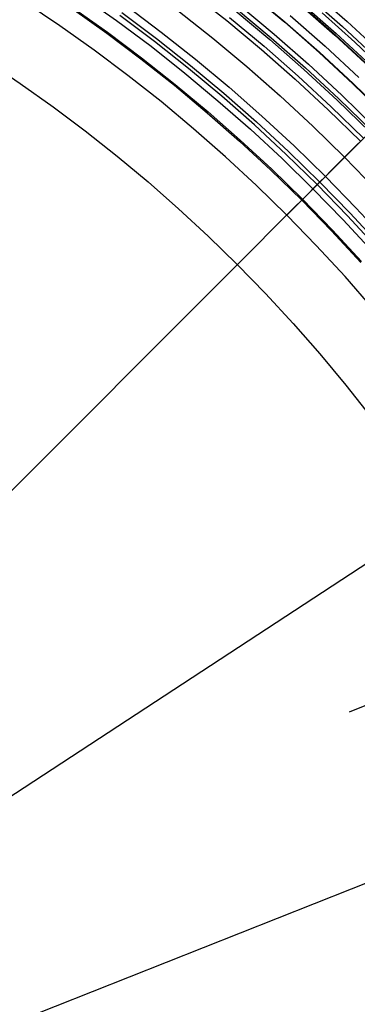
# Model space of a CAD drawing. Header units: millimetres. Extents: x -14 to 488, y -50 to 50.
# Tile 26 of 256: x 129 to 138, y 10 to 35. Entities that reach past the tile are written whole.
import ezdxf

# ---------------------------------------------------------------- set-up
doc = ezdxf.new("R2010")
doc.units = ezdxf.units.MM
doc.header["$MEASUREMENT"] = 0
doc.layers.add('Default', color=7, linetype='Continuous')

msp = doc.modelspace()

# ---------------------------------------------------------------- linework, layer by layer
at = {"layer": 'Default'}
for points in [[(133.352, 35.693), (134.264, 34.973), (135.158, 34.228), (136.033, 33.459), (136.889, 32.667), (137.724, 31.853)], [(134.849, 35.693), (135.761, 34.933), (136.654, 34.148), (137.528, 33.34), (138.38, 32.51)], [(134.855, 35.701), (135.768, 34.94), (136.661, 34.156), (137.535, 33.348), (138.387, 32.517)], [(136.464, 35.754), (137.378, 34.951), (138.272, 34.124)], [(136.464, 35.754), (137.378, 34.951), (138.272, 34.124)], [(138.047, 27.532), (137.324, 28.355), (136.58, 29.159), (135.815, 29.945), (135.03, 30.71), (134.226, 31.454), (133.403, 32.177), (132.562, 32.877), (131.705, 33.555), (130.833, 34.209), (129.945, 34.839), (129.044, 35.445)], [(130.496, 35.625), (131.407, 34.978), (132.301, 34.308), (133.177, 33.615), (134.035, 32.899), (134.874, 32.162), (135.694, 31.403), (136.494, 30.623), (137.274, 29.823), (138.032, 29.003)], [(136.155, 35.393), (137.06, 34.598), (137.945, 33.78)], [(136.165, 35.404), (137.07, 34.609), (137.955, 33.79)], [(136.188, 35.432), (137.094, 34.636), (137.98, 33.817)], [(136.349, 35.619), (137.26, 34.819), (138.15, 33.996)], [(130.256, 35.288), (131.155, 34.65), (132.039, 33.987), (132.907, 33.301), (133.758, 32.591), (134.591, 31.859), (135.406, 31.106), (136.201, 30.331), (136.976, 29.535), (137.73, 28.721)], [(130.273, 35.313), (131.172, 34.674), (132.057, 34.011), (132.925, 33.324), (133.777, 32.614), (134.611, 31.882), (135.427, 31.127), (136.222, 30.352), (136.998, 29.556), (137.752, 28.741)], [(131.545, 35.185), (132.442, 34.512), (133.324, 33.815), (134.188, 33.094), (135.034, 32.351), (135.862, 31.586), (136.669, 30.799), (137.456, 29.991), (138.222, 29.164)], [(131.666, 35.351), (132.568, 34.675), (133.454, 33.975), (134.322, 33.251), (135.173, 32.504), (136.004, 31.735), (136.815, 30.945), (137.606, 30.133), (138.375, 29.302)], [(132.997, 35.232), (133.897, 34.521), (134.779, 33.785), (135.643, 33.026), (136.488, 32.245), (137.312, 31.442), (138.115, 30.617)], [(134.477, 35.236), (135.378, 34.485), (136.26, 33.711), (137.122, 32.913), (137.964, 32.093)], [(134.513, 35.28), (135.415, 34.528), (136.298, 33.753), (137.161, 32.954), (138.004, 32.133)], [(134.589, 35.373), (135.493, 34.619), (136.378, 33.842), (137.244, 33.041), (138.088, 32.218)], [(146.985, 22.344), (146.463, 23.278), (145.92, 24.201), (145.356, 25.11), (144.771, 26.007), (144.166, 26.89), (143.541, 27.758), (142.897, 28.613), (142.233, 29.452), (141.508, 30.325), (140.762, 31.18), (139.996, 32.017), (139.209, 32.835), (138.404, 33.633), (137.579, 34.412), (136.735, 35.171)], [(138.145, 29.105), (137.384, 29.928), (136.602, 30.731), (135.799, 31.513), (134.976, 32.275), (134.134, 33.015), (133.273, 33.733), (132.394, 34.428), (131.497, 35.101)], [(134.332, 35.057), (135.229, 34.31), (136.106, 33.54), (136.964, 32.746), (137.801, 31.93)], [(135.907, 35.103), (136.805, 34.315), (137.682, 33.503)], [(128.053, 33.929), (128.915, 33.349), (129.765, 32.746), (130.6, 32.119), (131.421, 31.471), (132.225, 30.8), (133.013, 30.108), (133.783, 29.396), (134.534, 28.664), (135.267, 27.912), (135.979, 27.142), (136.671, 26.355), (137.341, 25.55), (137.99, 24.73)], [(128.053, 33.929), (128.915, 33.349), (129.765, 32.746), (130.6, 32.119), (131.421, 31.471), (132.225, 30.8), (133.013, 30.108), (133.783, 29.396), (134.534, 28.664), (135.267, 27.912), (135.979, 27.142), (136.671, 26.355), (137.341, 25.55), (137.99, 24.73)]]:
    msp.add_lwpolyline(points, dxfattribs=at)
at = {"layer": 'Default', "extrusion": (-0.707107, 0.707107, 0)}
msp.add_lwpolyline([(-118.418, 77.808), (-118.416, 77.812), (-118.415, 77.816), (-118.414, 77.821), (-118.412, 77.825), (-118.41, 77.829), (-118.408, 77.833), (-118.406, 77.838), (-118.404, 77.842), (-118.402, 77.846), (-118.4, 77.85), (-118.398, 77.854), (-118.395, 77.859), (-118.392, 77.863), (-118.39, 77.867), (-118.387, 77.871), (-118.384, 77.875), (-118.381, 77.879), (-118.377, 77.882), (-118.374, 77.886), (-118.371, 77.89), (-118.367, 77.893), (-118.363, 77.897), (-118.36, 77.901), (-118.356, 77.904), (-118.352, 77.907), (-118.348, 77.91), (-118.344, 77.913), (-118.34, 77.916), (-118.335, 77.919), (-118.331, 77.922), (-118.326, 77.925), (-118.322, 77.927), (-118.317, 77.93), (-118.313, 77.932), (-118.308, 77.934), (-118.303, 77.936), (-118.299, 77.938), (-118.294, 77.94), (-118.289, 77.942), (-118.284, 77.943), (-118.279, 77.945), (-118.274, 77.946), (-118.269, 77.947), (-118.264, 77.948), (-118.259, 77.949), (-118.254, 77.95), (-118.249, 77.951), (-118.244, 77.951), (-118.239, 77.952), (-118.235, 77.952), (-118.23, 77.952), (-118.225, 77.952), (-118.22, 77.952), (-118.215, 77.952), (-118.21, 77.951), (-118.206, 77.951), (-118.201, 77.95), (-118.196, 77.95), (-118.192, 77.949), (-118.187, 77.948), (-118.183, 77.947), (-118.178, 77.946), (-118.174, 77.945), (-118.17, 77.944)], dxfattribs=at)
at = {"layer": 'Default', "extrusion": (-0.260341, -0.103067, 0.96)}
msp.add_lwpolyline([(34.69, 139.667), (34.69, 140.557)], dxfattribs=at)
at = {"layer": 'Default'}
for points in [[(135.815, 29.945, 77.664), (137.358, 31.487, 69.832), (138.38, 32.51, 63.954)], [(137.676, 31.805, 1.872), (137.627, 31.756, 1.838), (137.577, 31.707, 1.806), (137.526, 31.656, 1.774), (137.422, 31.551, 1.714), (137.312, 31.442, 1.657), (137.197, 31.327, 1.603), (137.076, 31.206, 1.552), (136.949, 31.079, 1.504), (136.815, 30.945, 1.46), (136.674, 30.803, 1.419), (136.524, 30.654, 1.381), (136.367, 30.496, 1.347), (136.201, 30.331, 1.316), (136.027, 30.156, 1.289), (135.843, 29.972, 1.265), (135.447, 29.577, 1.229), (135.012, 29.141, 1.207), (105.871, 0, 1.2)], [(140.365, 22.551, 1.207), (105.871, 0, 1.2)], [(144.189, 15.17, 1.207), (105.871, 0, 1.2)]]:
    msp.add_polyline3d(points, dxfattribs=at)

doc.saveas('drawing.dxf')
